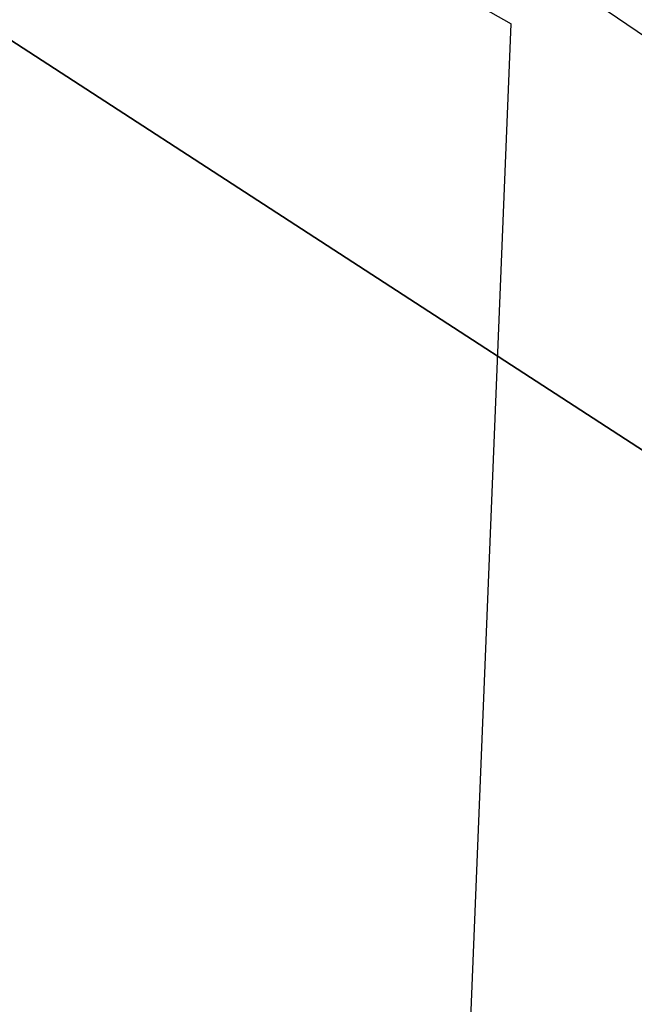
# Model space of a CAD drawing. Header units: centimetres. Extents: x -54 to 171, y -22 to 171.
# Tile 204 of 256: x -23.418 to -22.751, y 75.068 to 76.135. Entities that reach past the tile are written whole.
import ezdxf

# ---------------------------------------------------------------- set-up
doc = ezdxf.new("R2010")
doc.units = ezdxf.units.CM
doc.header["$MEASUREMENT"] = 0
for name, color, linetype in [('Frida DC -V3 v33_Sketch1', 7, 'Continuous'), ('Frida DC -V3 v33_Sketch2', 7, 'Continuous'), ('Frida DC -V3 v33_Sketch24', 7, 'Continuous'), ('Frida DC -V3 v33_Sketch3', 7, 'Continuous'), ('Frida DC -V3 v33_Sketch35', 7, 'Continuous'), ('Frida DC -V3 v33_Sketch62', 7, 'Continuous')]:
    doc.layers.add(name, color=color, linetype=linetype)

msp = doc.modelspace()

# ---------------------------------------------------------------- linework, layer by layer
at = {"layer": 'Frida DC -V3 v33_Sketch1'}
msp.add_line((-29.4202, 80), (23, 46), dxfattribs=at)
at = {"layer": 'Frida DC -V3 v33_Sketch2'}
for p, q in [((-24.6249, 76.8897, 22.9869), (-13.2304, 69.4992, 27.0131)), ((-24.6249, 76.8897, -22.9869), (-13.2304, 69.4992, -27.0131))]:
    msp.add_line(p, q, dxfattribs=at)
at = {"layer": 'Frida DC -V3 v33_Sketch24'}
for p in [(-25.0584, 77.3655), (-24.2146, 43.5135)]:
    msp.add_line(p, (-22.8847, 76.1307), dxfattribs=at)
at = {"layer": 'Frida DC -V3 v33_Sketch3'}
for p, q in [((-33.0143, 82.3311, -17), (27.7514, 42.9182, -17)), ((27.7514, 42.9182), (-33.0143, 82.3311)), ((-33.0143, 82.3311, 17), (27.7514, 42.9182, 17)), ((-29.4202, 80), (23, 46))]:
    msp.add_line(p, q, dxfattribs=at)
at = {"layer": 'Frida DC -V3 v33_Sketch35'}
msp.add_open_spline([(-23.2651, 78.534, 22.8083), (-22.9293, 78.3048, 23.1053), (-22.584, 78.069, 23.385), (-22.2307, 77.8278, 23.6476), (-21.0876, 77.0474, 24.4974), (-19.8611, 76.21, 25.1661), (-18.6037, 75.3515, 25.7068), (-17.2041, 74.396, 26.3087), (-15.7652, 73.4135, 26.7596), (-14.3169, 72.4248, 27.1416), (-12.738, 71.3467, 27.5581), (-11.1472, 70.2607, 27.8924), (-9.5559, 69.1742, 28.1953), (-7.607, 67.8436, 28.5663), (-5.656, 66.5116, 28.8894), (-3.6994, 65.1757, 29.1871), (-1.7172, 63.8224, 29.4886), (0.2732, 62.4635, 29.7637), (2.2662, 61.1028, 29.9844), (3.9341, 59.964, 30.1692), (5.602, 58.8253, 30.3165), (7.2737, 57.6839, 30.3762), (8.6098, 56.7717, 30.424), (9.9498, 55.8568, 30.4165), (11.285, 54.9453, 30.2921), (12.4946, 54.1194, 30.1793), (13.701, 53.2957, 29.9694), (14.8749, 52.4943, 29.5861), (15.8471, 51.8305, 29.2686), (16.7959, 51.1827, 28.8285), (17.6827, 50.5773, 28.237), (18.5224, 50.004, 27.6769), (19.3041, 49.4703, 26.9805), (20.0024, 48.9935, 26.1702), (20.8, 48.449, 25.2449), (21.4881, 47.9792, 24.1757), (22.073, 47.5798, 23.0277), (22.1248, 47.5445, 22.9261), (22.1757, 47.5097, 22.8239), (22.2259, 47.4754, 22.7211)], degree=3, knots=[-60.994628, -60.994628, -60.994628, -60.994628, -59.448306, -59.448306, -59.448306, -54.445189, -54.445189, -54.445189, -48.876044, -48.876044, -48.876044, -42.804421, -42.804421, -42.804421, -35.368233, -35.368233, -35.368233, -27.834946, -27.834946, -27.834946, -21.530384, -21.530384, -21.530384, -16.491531, -16.491531, -16.491531, -11.926585, -11.926585, -11.926585, -8.146018, -8.146018, -8.146018, -4.566552, -4.566552, -4.566552, -0.478688, -0.478688, -0.478688, -0.116954, -0.116954, -0.116954, -0.116954], dxfattribs=at)
at = {"layer": 'Frida DC -V3 v33_Sketch62'}
msp.add_line((-32.8986, 83.0528), (26.5642, 42.4551), dxfattribs=at)

doc.saveas('drawing.dxf')
